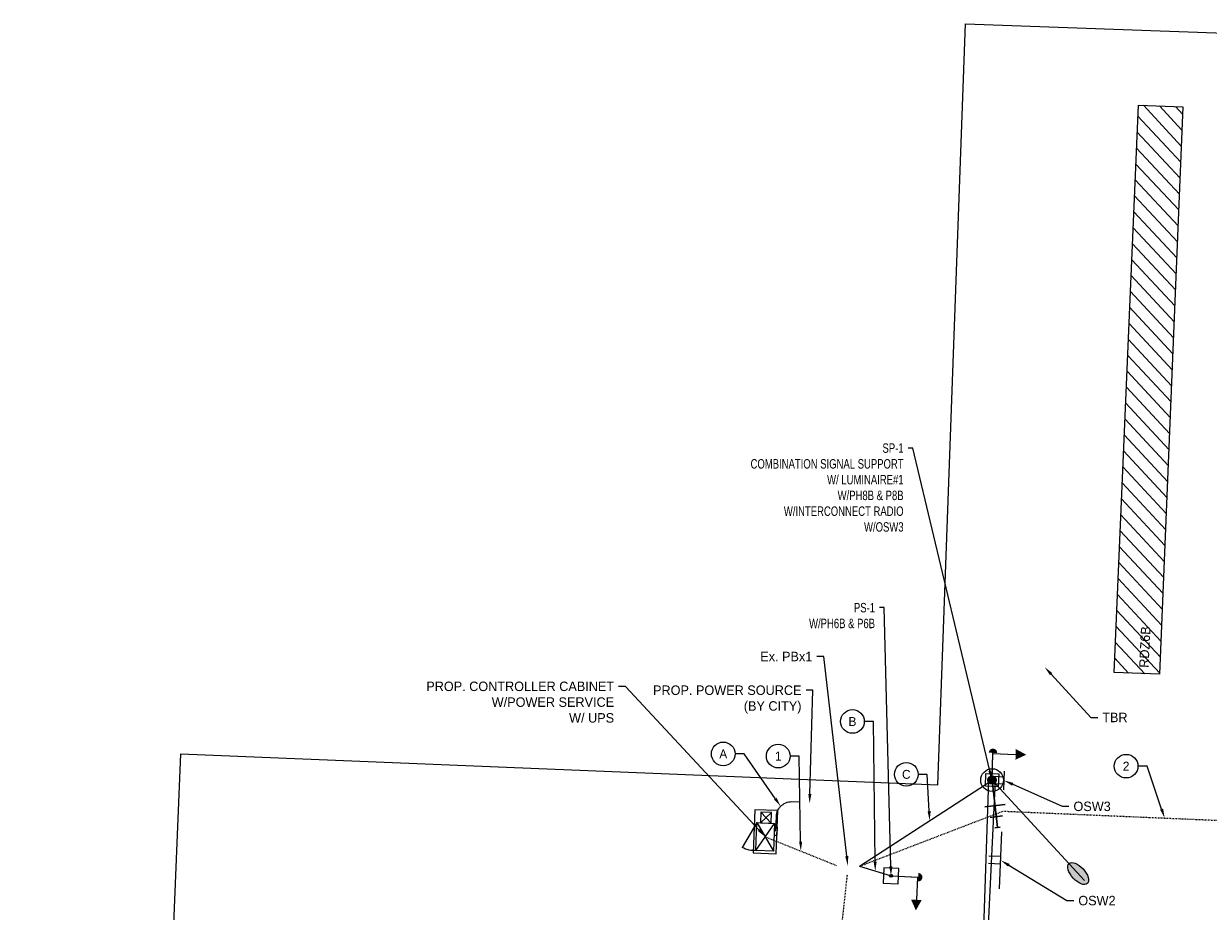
# Model space of a CAD drawing. Header units: feet. Extents: x 161116 to 161696, y 289780 to 291461.
# Tile 10 of 12: x 161321 to 161477, y 291011 to 291128. Entities that reach past the tile are written whole.
import ezdxf
from ezdxf import colors
from ezdxf.entities.mleader import LeaderData, LeaderLine
from ezdxf.enums import TextEntityAlignment as Align
from ezdxf.math import Vec2, Vec3

# ---------------------------------------------------------------- set-up
doc = ezdxf.new("R2010")
doc.units = ezdxf.units.FT
doc.header["$MEASUREMENT"] = 0
doc.linetypes.add('constlimit', pattern=[0])
doc.linetypes.add('OhDOT_USTN5', pattern=[0.11, 0.055, -0.055])
for name, color, linetype in [('LT_P_Luminaires', 2, 'Continuous'), ('RW_P_Const_Limits', 30, 'constlimit'), ('SG_P_Conduit', 1, 'Continuous'), ('SG_P_Controllers', 7, 'Continuous'), ('SG_P_Foundation', 61, 'Continuous'), ('SG_P_Heads', 2, 'Continuous'), ('SG_P_Interconnect_Cable', 7, 'interconnectpr'), ('SG_P_Mast_Arm', 4, 'Continuous'), ('SG_P_Poles', 4, 'Continuous'), ('SG_P_Text', 7, 'Continuous'), ('SG_P_Text_Conduit', 7, 'Continuous'), ('SG_X_Conduit', 232, 'OhDOT_USTN5'), ('T-CONDUIT-TXT', 4, 'Continuous')]:
    doc.layers.add(name, color=color, linetype=linetype)
doc.layers.add('SG_P_DetectionZone', color=12, linetype='Continuous', lineweight=13)
doc.styles.add('Slanted', font='font31.shx', dxfattribs={"height": 0.1})
doc.styles.add('Slanted-Normal', font='font31.shx', dxfattribs={"height": 0.1})
doc.styles.get("Standard").update_dxf_attribs({"font": 'font31.shx'})
doc.linetypes.add('interconnectpr', pattern='A,1.95,-0.05,["TR",Slanted,S=1,R=0,X=0,Y=-0.06],-0.25,1.95', length=4.2)

# ---------------------------------------------------------------- blocks, each defined once
blk = doc.blocks.new('*U1225')
at = {"layer": 'SG_P_Poles'}
h = blk.add_hatch(color=256, dxfattribs=at)
h.dxf.hatch_style = 1
edge = h.paths.add_edge_path()
edge.add_arc((0, 0), 0.583, 0, 360)
at = {"layer": 'SG_P_Foundation'}
blk.add_circle((0, 0), 1.5, dxfattribs=at)
at = {"layer": 'SG_P_Mast_Arm', "flags": 128}
blk.add_lwpolyline([(0, -0.46), (36.54, -0.38), (36.54, 0.03), (36.54, 0.03), (0, 0.46)], close=True, dxfattribs=at)
at = {"layer": 'SG_P_Poles'}
blk.add_lwpolyline([(-0.85, 0.85), (0.85, 0.85), (0.85, -0.85), (-0.85, -0.85)], close=True, dxfattribs=at)
blk.add_circle((0, 0), 0.542, dxfattribs=at)
blk = doc.blocks.new('*U1089')
at = {"layer": 'SG_P_Poles'}
h = blk.add_hatch(color=256, dxfattribs=at)
h.dxf.hatch_style = 1
edge = h.paths.add_edge_path()
edge.add_arc((0, 0), 0.187, -89.2764, 90.7236)
edge.add_arc((0, 0), 0.187, 90.7236, 270.7236)
at = {"layer": 'SG_P_Foundation', "flags": 128}
blk.add_lwpolyline([(1, 1), (-1, 1), (-1, -1), (1, -1)], close=True, dxfattribs=at)
at = {"layer": 'SG_P_Poles'}
blk.add_circle((0, 0), 0.187, dxfattribs=at)
blk = doc.blocks.new('CPED_TS-2')
for points in [[(-3.25, 0.68), (-1.83, 0.7), (-1.82, -0.72), (-3.23, -0.73)], [(1.83, 1.19), (-1.84, 1.16), (-1.81, -1.18), (1.85, -1.14)], [(-1.36, -1.18), (-0.27, -1.16), (-0.26, -1.57), (-1.35, -1.59)]]:
    blk.add_lwpolyline(points, close=True)
at = {"flags": 128}
for points in [[(-3.25, 0.68), (-1.82, -0.72)], [(-3.23, -0.73), (-1.83, 0.7)]]:
    blk.add_lwpolyline(points, dxfattribs=at)
at = {"layer": 'SG_P_Controllers', "flags": 128}
for points in [[(-1.84, 1.16), (1.49, 2.99)], [(-1.84, 1.16), (1.85, -1.14)], [(1.83, 1.19), (-1.81, -1.18)]]:
    blk.add_lwpolyline(points, dxfattribs=at)
blk.add_lwpolyline([(1.83, 1.12, 0.176099), (1.49, 2.99)], format="xyb", dxfattribs=at)
at = {"layer": 'SG_P_Foundation', "flags": 128}
blk.add_lwpolyline([(2.19, -1.5), (-3.51, -1.56), (-3.54, 1.49), (2.16, 1.55)], close=True, dxfattribs=at)
blk = doc.blocks.new('*U1097')
at = {"layer": 'SG_P_Heads', "linetype": 'Continuous', "lineweight": 13}
for p, q in [((0, 0), (3.5, 0)), ((3.5, 0), (3.5, -3))]:
    blk.add_line(p, q, dxfattribs=at)
at = {"layer": 'SG_P_Heads', "linetype": 'Continuous', "lineweight": 0, "extrusion": (0, 0, -1)}
blk.add_solid([(-4.2, -3), (-2.8, -3), (-3.5, -4.4)], dxfattribs=at)
blk = doc.blocks.new('*U1098')
at = {"layer": 'SG_P_Heads'}
h = blk.add_hatch(color=256, dxfattribs=at)
edge = h.paths.add_edge_path()
edge.add_line((3.6, 0.56), (3.6, -0.56))
edge.add_ellipse((3.6, 0), major_axis=(-0.396, 0.396), ratio=0.999919, start_angle=134.9979, end_angle=314.9975)
blk.add_line((0, 0), (3.6, 0), dxfattribs=at)
blk = doc.blocks.new('_TagCircle')
at = {"color": 0, "linetype": 'ByBlock', "lineweight": -2, "transparency": 16777216}
blk.add_circle((0, 0), 0.125, dxfattribs=at)
at = {"layer": 'T-CONDUIT-TXT', "color": 0, "transparency": 16777216}
blk.add_attdef('TAGNUMBER', text='', height=0.09375, dxfattribs=at).set_placement((0, -0.046875), align=Align.CENTER)
blk = doc.blocks.new('*U1114')
at = {"layer": 'SG_P_DetectionZone', "transparency": 33554585}
h = blk.add_hatch(dxfattribs=at)
h.set_pattern_fill('ANSI31', color=247, scale=12)
h.set_pattern_definition([(45, (-1538177.9025, -285495.6852), (-1.0606601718, 1.0606601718), [])])
h.paths.add_polyline_path([(75.01, 2.52), (-0.02, 3), (-0.01, -3), (74.98, -3.36)])
at = {"layer": 'SG_P_DetectionZone', "flags": 128}
blk.add_lwpolyline([(-0.01, -3), (0.01, 3), (75.01, 2.52), (74.98, -3.36)], close=True, dxfattribs=at)
blk = doc.blocks.new('*U1113')
at = {"layer": 'SG_P_Heads', "flags": 128}
for points in [[(3.75, 1.59), (-3.75, 1.59)], [(-0.5, 1.59), (-0.5, 0)], [(0.5, 1.59), (0.5, 0)]]:
    blk.add_lwpolyline(points, dxfattribs=at)
blk = doc.blocks.new('*U1115')
at = {"layer": 'SG_P_Heads', "flags": 128}
for points in [[(1.25, 1.59), (-1.25, 1.59)], [(-0.5, 0), (-0.5, 1.59)], [(0.5, 1.59), (0.5, 0)]]:
    blk.add_lwpolyline(points, dxfattribs=at)
blk = doc.blocks.new('*U1165')
at = {"layer": 'SG_P_Heads', "linetype": 'Continuous', "lineweight": 0}
h = blk.add_hatch(color=2, dxfattribs=at)
edge = h.paths.add_edge_path()
edge.add_ellipse((16.7802, 0), major_axis=(1.78, 0), ratio=0.5, start_angle=0, end_angle=360)
at = {"layer": 'SG_P_Heads', "color": 2, "linetype": 'Continuous', "lineweight": 13}
blk.add_line((0, 0), (18, 0), dxfattribs=at)
at = {"layer": 'SG_P_Heads'}
blk.add_ellipse((16.7802, 0), major_axis=(1.78, 0), ratio=0.5, dxfattribs=at)
blk = doc.blocks.new('SG_SSRADIO_P')
at = {"layer": 'SG_P_Interconnect_Cable', "color": 21, "linetype": 'Continuous', "lineweight": 30}
for p, q in [((0, 0), (0.35, 0)), ((0.19, -0.075), (0.19, 0.075)), ((0.27, -0.045), (0.27, 0.045)), ((0.35, 0.02), (0.35, -0.02))]:
    blk.add_line(p, q, dxfattribs=at)

msp = doc.modelspace()

# ---------------------------------------------------------------- linework, layer by layer
at = {"layer": 'RW_P_Const_Limits', "flags": 128}
msp.add_lwpolyline([(161432.18, 290770.18), (161438.65, 290948.81), (161434.81, 290952.98), (161338.52, 290956.95), (161341.61, 291031.88), (161441.53, 291027.77), (161445.18, 291128.3), (161521.1, 291125.55), (161517.41, 291023.63), (161617.73, 291019.46), (161614.66, 290945.52), (161518.74, 290949.51), (161514.59, 290945.69), (161508.12, 290767.43), (161504.64, 290671.49), (161506.56, 290669.16), (161524.3, 290668.49), (161524.24, 290666.81), (161606.29, 290663.99), (161603.65, 290587.04), (161501.7, 290590.54), (161498.11, 290491.45), (161422.16, 290494.2), (161425.78, 290594.14), (161320.85, 290597.71), (161323.43, 290673.64), (161424.55, 290670.22), (161428.69, 290674.1), (161432.17, 290770.18)], dxfattribs=at)
at = {"layer": 'SG_P_Conduit', "elevation": 2004.11, "flags": 128}
for points in [[(161431.19, 291017.02), (161448.7, 291028.4)], [(161431.19, 291017.02), (161435.36, 291015.75)]]:
    msp.add_lwpolyline(points, dxfattribs=at)
at = {"layer": 'SG_P_Conduit', "elevation": 1006.46, "flags": 128}
msp.add_lwpolyline([(161420.13, 291021.67), (161420.22, 291023.43, -0.426828), (161422.26, 291025.56), (161423.29, 291025.55)], format="xyb", dxfattribs=at)
at = {"layer": 'SG_X_Conduit', "flags": 128}
for points, elevation in [([(161431.19, 291017.02), (161450.15, 291024.3), (161508.25, 291021.82)], 2004.11), ([(161418.76, 291020.91), (161428.13, 291017.14)], 2004.11), ([(161424.62, 290970.24), (161429.61, 291015.95)], 3008.66)]:
    msp.add_lwpolyline(points, dxfattribs=dict(at, elevation=elevation))

# ---------------------------------------------------------------- block references
at = {"layer": 'LT_P_Luminaires', "rotation": 312.6393858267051}
msp.add_blockref('*U1165', (161448.7, 291028.4, 1006.82), dxfattribs=at)
at = {"layer": 'SG_P_Controllers', "xscale": -1, "rotation": 88.21525863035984}
msp.add_blockref('CPED_TS-2', (161418.76, 291020.91, 1006.46), dxfattribs=at)
at = {"layer": 'SG_P_DetectionZone', "rotation": 87.92463453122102}
msp.add_blockref('*U1114', (161467.83, 291042.5, 2004.11), dxfattribs=at)
at = {"layer": 'SG_P_Heads'}
for name, p, rotation in [('*U1098', (161448.7, 291028.4, 1006.82), 88.07043749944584), ('*U1097', (161448.7, 291028.4, 1006.82), 88.07043749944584), ('*U1115', (161448.7, 291028.4, 1006.82), 267.9378119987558), ('*U1113', (161448.27, 291017.87, 1006.82), 267.6403075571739), ('*U1098', (161435.36, 291015.75), 357.2094042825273), ('*U1097', (161435.36, 291015.75), 357.2094042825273)]:
    msp.add_blockref(name, p, dxfattribs=dict(at, rotation=rotation))
at = {"layer": 'SG_P_Interconnect_Cable', "color": 21, "linetype": 'Continuous', "lineweight": 30, "xscale": -18, "yscale": 17.99999999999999, "zscale": 18, "rotation": 96.61803457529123}
msp.add_blockref('SG_SSRADIO_P', (161448.7, 291028.4, 2001.24), dxfattribs=at)
at = {"layer": 'SG_P_Poles'}
for name, p, rotation in [('*U1225', (161448.7, 291028.4, 1006.82), 267.9152690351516), ('*U1089', (161435.36, 291015.75), 267.3395144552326)]:
    msp.add_blockref(name, p, dxfattribs=dict(at, rotation=rotation))

# ---------------------------------------------------------------- texts
at = {"layer": 'SG_P_DetectionZone', "style": 'Slanted-Normal'}
msp.add_text('RDZ6B', height=1.25, rotation=87.3443, dxfattribs=at).set_placement((161469.37, 291043.21, 2004.11))

# ---------------------------------------------------------------- leaders
at = {"layer": 'SG_P_Text'}
ml = msp.add_multileader_mtext('Standard', dxfattribs=at)
ml.set_content('OSW3', color=256, style='Slanted-Normal')
ml.set_leader_properties(color=256, linetype='ByLayer', lineweight=-1)
ml.build(insert=Vec2(0, 0))
ml.multileader.update_dxf_attribs({"dogleg_length": 0.09, "arrow_head_size": 1.25, "scale": 10})
ctx = ml.context
ctx.base_point, ctx.scale, ctx.char_height, ctx.arrow_head_size, ctx.landing_gap_size, ctx.plane_origin = Vec3(161458.85, 291024.94, 1006.82), 10, 1.25, 1.25, 0.6, Vec3(161365.68, 291067.18, 1006.82)
notes = []
notes.append((ctx, [(0, (1, 1, 0), (161457.95, 291024.94, 1006.82), (1, 0), 0.9, [(0, [(161450.29, 291028.35, 1006.82)], 0, [])])]))
ctx.mtext.insert, ctx.mtext.flow_direction = Vec3(161459.45, 291025.56, 1006.82), 5
ml = msp.add_multileader_mtext('Standard', dxfattribs=at)
ml.set_content('OSW2', color=256, style='Slanted-Normal')
ml.set_leader_properties(color=256, linetype='ByLayer', lineweight=-1)
ml.build(insert=Vec2(0, 0))
ml.multileader.update_dxf_attribs({"dogleg_length": 0.09, "arrow_head_size": 1.25, "scale": 10})
ctx = ml.context
ctx.base_point, ctx.scale, ctx.char_height, ctx.arrow_head_size, ctx.landing_gap_size, ctx.plane_origin = Vec3(161459.49, 291012.49, 1006.82), 10, 1.25, 1.25, 0.6, Vec3(161365.48, 291061.72, 1006.82)
notes.append((ctx, [(0, (1, 1, 0), (161458.59, 291012.49, 1006.82), (1, 0), 0.9, [(0, [(161449.85, 291017.8, 1006.82)], 0, [])])]))
ctx.mtext.insert, ctx.mtext.flow_direction = Vec3(161460.09, 291013.11, 1006.82), 5
at = {"layer": 'SG_P_Text_Conduit'}
ml = msp.add_multileader_mtext('Standard', dxfattribs=at)
ml.set_content('TBR', color=256, style='Slanted-Normal')
ml.set_leader_properties(color=256, linetype='ByLayer', lineweight=-1)
ml.build(insert=Vec2(0, 0))
ml.multileader.update_dxf_attribs({"dogleg_length": 0.09, "arrow_head_size": 1.25, "scale": 10})
ctx = ml.context
ctx.base_point, ctx.scale, ctx.char_height, ctx.arrow_head_size, ctx.landing_gap_size, ctx.plane_origin = Vec3(161462.65, 291036.67, 1005.77), 10, 1.25, 1.25, 0.6, Vec3(161376.55, 291079.6, 1005.77)
notes.append((ctx, [(0, (1, 1, 0), (161461.75, 291036.67, 1005.77), (1, 0), 0.9, [(0, [(161455.65, 291043.32, 1005.77)], 0, [])])]))
ctx.mtext.insert, ctx.mtext.flow_direction = Vec3(161463.25, 291037.3, 1005.77), 5
ml = msp.add_multileader_block('Standard', dxfattribs=at)
ml.set_content('_TagCircle', color=256, scale=12.5)
ml.set_attribute('TAGNUMBER', 'B', width=0)
ml.set_leader_properties(color=256, linetype='ByLayer', lineweight=-1)
ml.build(insert=Vec2(0, 0))
ml.multileader.update_dxf_attribs({"has_text_frame": 1, "dogleg_length": 0.12, "arrow_head_size": 1.25, "scale": 10})
ctx = ml.context
ctx.base_point, ctx.scale, ctx.char_height, ctx.arrow_head_size, ctx.landing_gap_size, ctx.plane_origin = Vec3(161428.71, 291036.14, 2004.11), 10, 1.25, 1.25, 1.25, Vec3(161260.88, 290977.11, 2004.11)
notes.append((ctx, [(0, (1, 1, 0), (161433.04, 291036.14, 2004.11), (-1, 0), 1.2, [(0, [(161433.28, 291016.38, 2004.11)], 0, [])])]))
ctx.block.insert = Vec3(161430.27, 291036.14, 2004.11)
ml = msp.add_multileader_block('Standard', dxfattribs=at)
ml.set_content('_TagCircle', color=256, scale=12.5)
ml.set_attribute('TAGNUMBER', 'A', width=0)
ml.set_leader_properties(color=256, linetype='ByLayer', lineweight=-1)
ml.build(insert=Vec2(0, 0))
ml.multileader.update_dxf_attribs({"has_text_frame": 1, "dogleg_length": 0.12, "arrow_head_size": 1.25, "scale": 10})
ctx = ml.context
ctx.base_point, ctx.scale, ctx.char_height, ctx.arrow_head_size, ctx.landing_gap_size, ctx.plane_origin = Vec3(161411.64, 291031.86, 2004.11), 10, 1.25, 1.25, 1.25, Vec3(161243.05, 290984.39, 2004.11)
notes.append((ctx, [(0, (1, 1, 0), (161415.97, 291031.86, 2004.11), (-1, 0), 1.2, [(0, [(161420.79, 291024.93, 2004.11)], 0, [])])]))
ctx.block.insert = Vec3(161413.21, 291031.86, 2004.11)
ml = msp.add_multileader_block('Standard', dxfattribs=at)
ml.set_content('_TagCircle', color=256, scale=12.5)
ml.set_attribute('TAGNUMBER', '1', width=0)
ml.set_leader_properties(color=256, linetype='ByLayer', lineweight=-1)
ml.build(insert=Vec2(0, 0))
ml.multileader.update_dxf_attribs({"has_text_frame": 1, "dogleg_length": 0.12, "arrow_head_size": 1.25, "scale": 10})
ctx = ml.context
ctx.base_point, ctx.scale, ctx.char_height, ctx.arrow_head_size, ctx.landing_gap_size, ctx.plane_origin = Vec3(161418.91, 291031.57, 2004.11), 10, 1.25, 1.25, 1.25, Vec3(161247.24, 290977.59, 2004.11)
notes.append((ctx, [(0, (1, 1, 0), (161423.23, 291031.57, 2004.11), (-1, 0), 1.2, [(0, [(161423.45, 291019.02, 2004.11)], 0, [])])]))
ctx.block.insert = Vec3(161420.47, 291031.57, 2004.11)
ml = msp.add_multileader_block('Standard', dxfattribs=at)
ml.set_content('_TagCircle', color=256, scale=12.5)
ml.set_attribute('TAGNUMBER', '2', width=0)
ml.set_leader_properties(color=256, linetype='ByLayer', lineweight=-1)
ml.build(insert=Vec2(0, 0))
ml.multileader.update_dxf_attribs({"has_text_frame": 1, "dogleg_length": 0.12, "arrow_head_size": 1.25, "scale": 10})
ctx = ml.context
ctx.base_point, ctx.scale, ctx.char_height, ctx.arrow_head_size, ctx.landing_gap_size, ctx.plane_origin = Vec3(161464.84, 291030.24, 3997.1), 10, 1.25, 1.25, 1.25, Vec3(161296.2, 290980.21, 3997.1)
notes.append((ctx, [(0, (1, 1, 0), (161469.16, 291030.24, 3997.1), (-1, 0), 1.2, [(0, [(161471.49, 291023.39, 3997.1)], 0, [])])]))
ctx.block.insert = Vec3(161466.4, 291030.24, 3997.1)
ml = msp.add_multileader_block('Standard', dxfattribs=at)
ml.set_content('_TagCircle', color=256, scale=12.5)
ml.set_attribute('TAGNUMBER', 'C', width=0)
ml.set_leader_properties(color=256, linetype='ByLayer', lineweight=-1)
ml.build(insert=Vec2(0, 0))
ml.multileader.update_dxf_attribs({"has_text_frame": 1, "dogleg_length": 0.12, "arrow_head_size": 1.25, "scale": 10})
ctx = ml.context
ctx.base_point, ctx.scale, ctx.char_height, ctx.arrow_head_size, ctx.landing_gap_size, ctx.plane_origin = Vec3(161435.81, 291029.16, 2004.11), 10, 1.25, 1.25, 1.25, Vec3(161267.23, 290980.3, 2004.11)
notes.append((ctx, [(0, (1, 1, 0), (161440.14, 291029.16, 2004.11), (-1, 0), 1.2, [(0, [(161440.46, 291023.05, 2004.11)], 0, [])])]))
ctx.block.insert = Vec3(161437.38, 291029.16, 2004.11)
for ctx, leaders in notes:
    for number, flags, end, landing, length, lines in leaders:
        leader = LeaderData()
        leader.index, (leader.has_last_leader_line, leader.has_dogleg_vector, leader.attachment_direction) = number, flags
        leader.last_leader_point, leader.dogleg_vector, leader.dogleg_length = Vec3(end), Vec3(landing), length
        for number, points, colour, breaks in lines:
            line = LeaderLine()
            line.index, line.vertices, line.color, line.breaks = number, Vec3.list(points), colors.encode_raw_color(colour), breaks
            leader.lines.append(line)
        ctx.leaders.append(leader)

# ---------------------------------------------------------------- next in the draw order: leaders
at = {"layer": 'SG_P_Text'}
ml = msp.add_multileader_mtext('Standard', dxfattribs=at)
ml.set_content('{\\W0.75;SP-1\\P\\pxqr;COMBINATION SIGNAL SUPPORT\\PW/ LUMINAIRE#1\\PW/PH8B & P8B\\PW/INTERCONNECT RADIO\\PW/OSW3}', color=256, style='Slanted-Normal')
ml.set_leader_properties(color=256, linetype='ByLayer', lineweight=-1)
ml.build(insert=Vec2(0, 0))
ml.multileader.update_dxf_attribs({"has_text_frame": 1, "dogleg_length": 0.06, "arrow_head_size": 1.25, "scale": 10})
ctx = ml.context
ctx.base_point, ctx.scale, ctx.char_height, ctx.arrow_head_size, ctx.landing_gap_size, ctx.plane_origin = Vec3(161414.97, 291072.25, 1006.82), 10, 1.25, 1.25, 0.6, Vec3(161367.1, 291041.52, 1006.82)
ctx.text_align_type = 2
notes = []
notes.append((ctx, [(1, (1, 1, 0), (161438.22, 291072.25, 1006.82), (-1, 0), 0.6, [(0, [(161448.7, 291028.4, 1006.82)], 0, [])])]))
ctx.mtext.insert, ctx.mtext.alignment, ctx.mtext.flow_direction = Vec3(161437.02, 291072.88, 1006.82), 3, 5
ctx.mtext.has_bg_fill, ctx.mtext.bg_color, ctx.mtext.bg_scale_factor, ctx.mtext.bg_transparency, ctx.mtext.use_window_bg_color = 1, -1027028792, 1.5, 0, 1
for ctx, leaders in notes:
    for number, flags, end, landing, length, lines in leaders:
        leader = LeaderData()
        leader.index, (leader.has_last_leader_line, leader.has_dogleg_vector, leader.attachment_direction) = number, flags
        leader.last_leader_point, leader.dogleg_vector, leader.dogleg_length = Vec3(end), Vec3(landing), length
        for number, points, colour, breaks in lines:
            line = LeaderLine()
            line.index, line.vertices, line.color, line.breaks = number, Vec3.list(points), colors.encode_raw_color(colour), breaks
            leader.lines.append(line)
        ctx.leaders.append(leader)

# ---------------------------------------------------------------- next in the draw order: leaders
ml = msp.add_multileader_mtext('Standard', dxfattribs=at)
ml.set_content('{\\W0.75;PS-1\\P\\pxqr;W/PH6B & P6B}', color=256, style='Slanted-Normal')
ml.set_leader_properties(color=256, linetype='ByLayer', lineweight=-1)
ml.build(insert=Vec2(0, 0))
ml.multileader.update_dxf_attribs({"has_text_frame": 1, "dogleg_length": 0.06, "arrow_head_size": 1.25, "scale": 10})
ctx = ml.context
ctx.base_point, ctx.scale, ctx.char_height, ctx.arrow_head_size, ctx.landing_gap_size, ctx.plane_origin = Vec3(161422.75, 291051.18, 2004.11), 10, 1.25, 1.25, 0.6, Vec3(161377.59, 291058.96, 2004.11)
ctx.text_align_type = 2
notes = []
notes.append((ctx, [(1, (1, 1, 0), (161434.45, 291051.18, 2004.11), (-1, 0), 0.6, [(0, [(161435.36, 291015.75, 2004.11)], 0, [])])]))
ctx.mtext.insert, ctx.mtext.alignment, ctx.mtext.flow_direction = Vec3(161433.25, 291051.8, 2004.11), 3, 5
ctx.mtext.has_bg_fill, ctx.mtext.bg_color, ctx.mtext.bg_scale_factor, ctx.mtext.bg_transparency, ctx.mtext.use_window_bg_color = 1, -1027028792, 1.5, 0, 1
ml = msp.add_multileader_mtext('Standard', dxfattribs=at)
ml.set_content('PROP. CONTROLLER CABINET\\PW/POWER SERVICE\\PW/ UPS', color=256, style='Slanted-Normal')
ml.set_leader_properties(color=256, linetype='ByLayer', lineweight=-1)
ml.build(insert=Vec2(0, 0))
ml.multileader.update_dxf_attribs({"dogleg_length": 0.09, "arrow_head_size": 1.25, "scale": 10})
ctx = ml.context
ctx.base_point, ctx.scale, ctx.char_height, ctx.arrow_head_size, ctx.landing_gap_size, ctx.plane_origin = Vec3(161371.62, 291040.78, 1006.46), 10, 1.25, 1.25, 0.6, Vec3(161339.14, 291059.2, 1006.46)
ctx.text_align_type = 2
notes.append((ctx, [(1, (1, 1, 0), (161400.3, 291040.78, 1006.46), (-1, 0), 0.9, [(0, [(161418.76, 291020.91, 1006.46)], 0, [])])]))
ctx.mtext.insert, ctx.mtext.alignment, ctx.mtext.flow_direction = Vec3(161398.8, 291041.41, 1006.46), 3, 5
for ctx, leaders in notes:
    for number, flags, end, landing, length, lines in leaders:
        leader = LeaderData()
        leader.index, (leader.has_last_leader_line, leader.has_dogleg_vector, leader.attachment_direction) = number, flags
        leader.last_leader_point, leader.dogleg_vector, leader.dogleg_length = Vec3(end), Vec3(landing), length
        for number, points, colour, breaks in lines:
            line = LeaderLine()
            line.index, line.vertices, line.color, line.breaks = number, Vec3.list(points), colors.encode_raw_color(colour), breaks
            leader.lines.append(line)
        ctx.leaders.append(leader)

# ---------------------------------------------------------------- next in the draw order: leaders
ml = msp.add_multileader_mtext('Standard', dxfattribs=at)
ml.set_content('Ex. PBx1', color=256, style='Slanted-Normal')
ml.set_leader_properties(color=256, linetype='ByLayer', lineweight=-1)
ml.build(insert=Vec2(0, 0))
ml.multileader.update_dxf_attribs({"dogleg_length": 0.09, "arrow_head_size": 1.25, "scale": 10})
ctx = ml.context
ctx.base_point, ctx.scale, ctx.char_height, ctx.arrow_head_size, ctx.landing_gap_size, ctx.plane_origin = Vec3(161416.47, 291044.72, 2004.11), 10, 1.25, 1.25, 0.6, Vec3(161259.96, 291042.94, 2004.11)
ctx.text_align_type = 2
notes = []
notes.append((ctx, [(1, (1, 1, 0), (161426.47, 291044.72, 2004.11), (-1, 0), 0.9, [(0, [(161429.66, 291017.11, 2004.11)], 0, [])])]))
ctx.mtext.insert, ctx.mtext.alignment, ctx.mtext.flow_direction = Vec3(161424.97, 291045.35, 2004.11), 3, 5
ml = msp.add_multileader_mtext('Standard', dxfattribs=at)
ml.set_content('PROP. POWER SOURCE\\P(BY CITY)', color=256, style='Slanted-Normal')
ml.set_leader_properties(color=256, linetype='ByLayer', lineweight=-1)
ml.build(insert=Vec2(0, 0))
ml.multileader.update_dxf_attribs({"dogleg_length": 0.09, "arrow_head_size": 1.25, "scale": 10})
ctx = ml.context
ctx.base_point, ctx.scale, ctx.char_height, ctx.arrow_head_size, ctx.landing_gap_size, ctx.plane_origin = Vec3(161402.62, 291040.28, 2004.11), 10, 1.25, 1.25, 0.6, Vec3(161340.16, 291065.96, 2004.11)
ctx.text_align_type = 2
notes.append((ctx, [(1, (1, 1, 0), (161425.04, 291040.28, 2004.11), (-1, 0), 0.9, [(0, [(161424.61, 291025.31, 2004.11)], 0, [])])]))
ctx.mtext.insert, ctx.mtext.alignment, ctx.mtext.flow_direction = Vec3(161423.54, 291040.9, 2004.11), 3, 5
for ctx, leaders in notes:
    for number, flags, end, landing, length, lines in leaders:
        leader = LeaderData()
        leader.index, (leader.has_last_leader_line, leader.has_dogleg_vector, leader.attachment_direction) = number, flags
        leader.last_leader_point, leader.dogleg_vector, leader.dogleg_length = Vec3(end), Vec3(landing), length
        for number, points, colour, breaks in lines:
            line = LeaderLine()
            line.index, line.vertices, line.color, line.breaks = number, Vec3.list(points), colors.encode_raw_color(colour), breaks
            leader.lines.append(line)
        ctx.leaders.append(leader)

doc.saveas('drawing.dxf')
